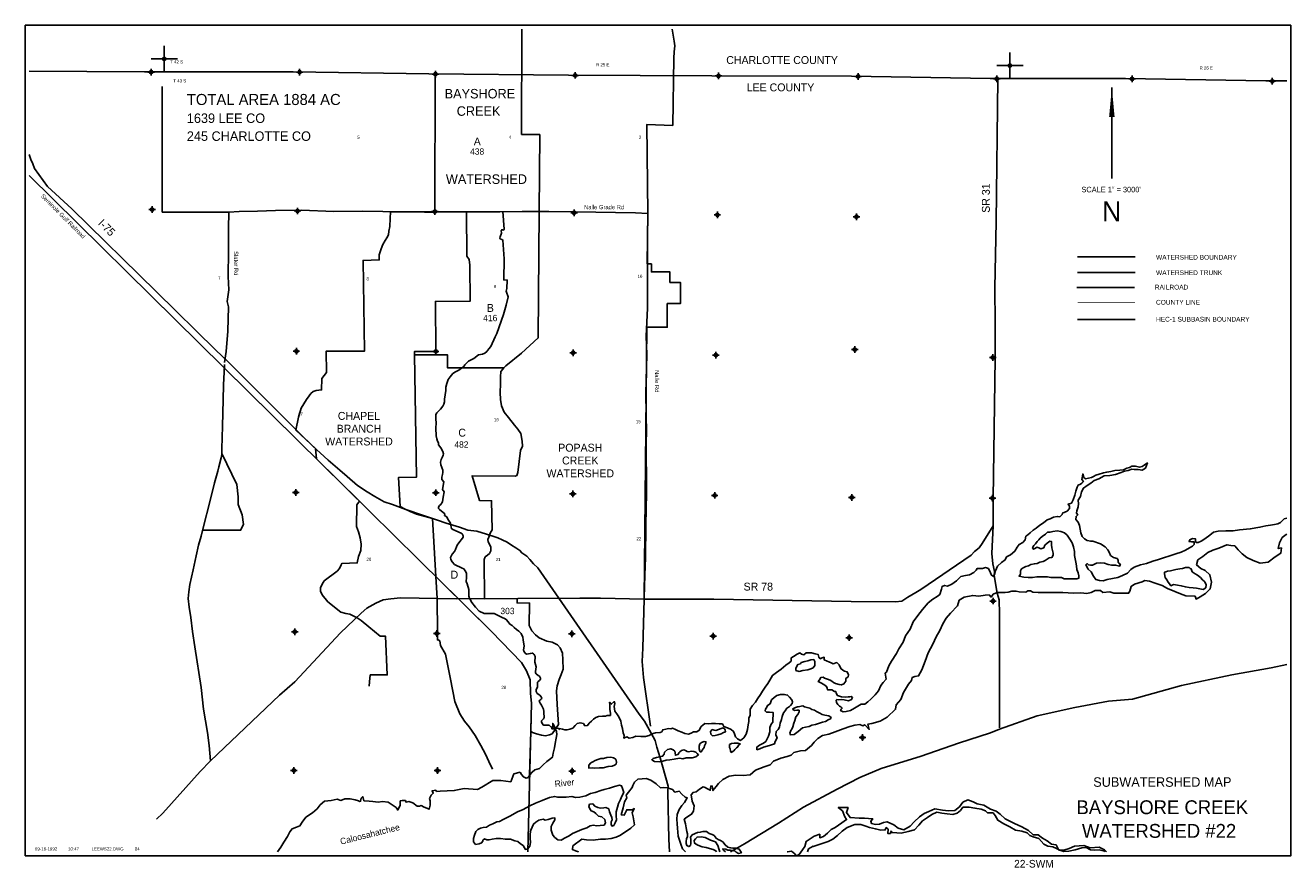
# Model space of a CAD drawing. Extents: x 214594 to 262594, y 856076 to 888022.
import ezdxf
from ezdxf.enums import TextEntityAlignment as Align

# ---------------------------------------------------------------- set-up
doc = ezdxf.new("R2010")
doc.units = 0
doc.header["$LTSCALE"] = 800
doc.header["$PDMODE"] = 34
doc.header["$PDSIZE"] = 125
doc.linetypes.add('PHANTOM', pattern=[0])
doc.linetypes.add('STREAM', pattern=[0])
doc.layers.get('0').update_dxf_attribs({"linetype": 'CONTINUOUS'})
for name, color, linetype in [('BORDER', 1, 'CONTINUOUS'), ('COUNTY', 15, 'PHANTOM'), ('HEC1SUBBASINS', 6, 'CONTINUOUS'), ('MAJROADS', 9, 'CONTINUOUS'), ('RR', 13, 'CONTINUOUS'), ('SEC', 2, 'CONTINUOUS'), ('TEXT', 7, 'CONTINUOUS'), ('TRUNKS', 5, 'STREAM'), ('TSHIPS', 7, 'CONTINUOUS'), ('WATER', 4, 'CONTINUOUS'), ('WSHEDS', 3, 'CONTINUOUS')]:
    doc.layers.add(name, color=color, linetype=linetype)

# ---------------------------------------------------------------- blocks, each defined once
blk = doc.blocks.new('LOGON')
at = {"color": 0}
blk.add_attdef('DATE', text='', height=1, dxfattribs=at).set_placement((-1.87, 1.76), align=Align.RIGHT)
for tag, p in [('TIME', (1.56, 1.76)), ('DRAWING', (8.97, 1.76)), ('OPERATOR', (22.66, 1.76))]:
    blk.add_attdef(tag, p, '', height=1, dxfattribs=at)
blk = doc.blocks.new('TICK')
at = {"color": 0}
for points in [[(500, 0), (500, 1000)], [(0, 500), (1000, 500)]]:
    blk.add_lwpolyline(points, dxfattribs=at)
blk.add_point((500, 500), dxfattribs=at)

msp = doc.modelspace()

# ---------------------------------------------------------------- linework, layer by layer
at = {"layer": 'BORDER', "color": 0}
msp.add_lwpolyline([(214594, 856522), (214594, 888022), (262594, 888022), (262594, 856522)], close=True, dxfattribs=at)
at = {"layer": 'COUNTY', "color": 0}
msp.add_lwpolyline([(262444, 885913), (261647, 885912), (256329, 886000), (251194, 886003), (245934, 886091), (240641, 886112), (235204, 886133), (229902, 886179), (224751, 886258), (219114, 886255), (214744, 886287)], dxfattribs=at)
at = {"layer": 'COUNTY', "color": 0, "const_width": 25}
msp.add_lwpolyline([(256692, 877512), (254507, 877511)], dxfattribs=at)
at = {"layer": 'HEC1SUBBASINS', "color": 0}
for points in [[(231325, 880952), (231408, 880953), (232598, 880953), (233436, 880955), (234089, 880956)], [(256692, 876868), (254507, 876868)], [(232747, 875031), (230611, 875031), (230611, 875524), (229360, 875524)], [(232205, 868687), (232094, 868724), (231722, 868842), (231381, 868878), (231061, 868991), (230560, 869140), (230225, 869255), (230037, 869318)]]:
    msp.add_lwpolyline(points, dxfattribs=at)
at = {"layer": 'MAJROADS', "color": 0}
for points in [[(222308, 880937), (219788, 880937), (219788, 885707)], [(251483, 885978), (251426, 880574), (251374, 878070), (251389, 876729), (251387, 875388), (251314, 870093), (251306, 869037), (251257, 867990), (251296, 867596), (251361, 867311), (251343, 867152), (251463, 866489), (251529, 866229), (251536, 866086), (251543, 865860), (251551, 861386)], [(214744, 883124), (214758, 883090), (214807, 882931), (214873, 882763), (214947, 882586), (215104, 882359), (215436, 881912), (216360, 881067), (219554, 877927), (221817, 875698), (222274, 875267), (225019, 872532), (225491, 872077), (226083, 871525), (226521, 871152), (226801, 870917), (227198, 870565), (227566, 870329), (227858, 870152), (228211, 869949), (228517, 869846), (229028, 869663), (229694, 869437), (230037, 869319)], [(222152, 875237), (222218, 875658), (222274, 876420), (222298, 877350), (222257, 877552), (222311, 877987), (222290, 878490), (222297, 879462), (222303, 880317), (222308, 880937), (222710, 880967), (223406, 880970), (224084, 880999), (225073, 881008), (226296, 880958), (227377, 880975), (229740, 880940), (230193, 880937), (231325, 880952)], [(231325, 880952), (231408, 880953), (232598, 880953), (233436, 880955), (234089, 880956)], [(234089, 880956), (234458, 880956), (235480, 880948), (237743, 880907), (238203, 880886), (238197, 879981), (238193, 877292), (238144, 876236), (238172, 875532), (238136, 874058), (238158, 872524), (238148, 872281), (238159, 870287), (238133, 869063), (238115, 867832), (238094, 867187), (238071, 866307)], [(221617, 860129), (221572, 860714), (221508, 861209), (221356, 862090), (221261, 862912), (221029, 864447), (220933, 865034), (220870, 865562), (220806, 865957), (220775, 866284), (220794, 866535), (220838, 866820), (220959, 867372), (221072, 867899), (221159, 868309), (221270, 868651), (221339, 868961), (221607, 869998), (221771, 870667), (221900, 871119), (221935, 871278), (222021, 871621), (222047, 871746), (222049, 871964), (222072, 872819), (222096, 873816), (222108, 874385), (222137, 874863), (222156, 875156)], [(221321, 868878), (222758, 868873), (222868, 869094), (222821, 869456), (222663, 869850), (222663, 870134), (222616, 870607), (222047, 871788)], [(230037, 869319), (230225, 869255), (230560, 869140), (231061, 868991), (231381, 868878), (231722, 868842), (232094, 868724), (232205, 868687)], [(219575, 857918), (219809, 858148), (221228, 859721), (221617, 860129), (224233, 862615), (224815, 863130), (226555, 864977), (227332, 865725), (227551, 865917), (227888, 866107), (228165, 866230), (228459, 866278), (228828, 866309), (230956, 866268), (235626, 866297), (236411, 866303), (238070, 866257), (240718, 866254), (245921, 866165), (247605, 866152), (247840, 866184), (248076, 866333), (248371, 866507), (248564, 866631), (250476, 867932), (250603, 868065), (250780, 868207), (250890, 868365), (251306, 869037)], [(232205, 868687), (232334, 868644), (232516, 868584), (232680, 868509), (232873, 868427), (233031, 868309), (233205, 868205), (233358, 868109), (233423, 868013), (233617, 867884), (233733, 867758), (233875, 867601), (234039, 867444), (237881, 861895), (238086, 861630), (238330, 861177), (238481, 860897), (238547, 860652), (238677, 860246), (238783, 859893), (238975, 859166), (238973, 858957), (239010, 857164), (239030, 856672)], [(241342, 856672), (241881, 856976), (243170, 857761), (244114, 858373), (245386, 859049), (246253, 859494), (247053, 859839), (248574, 860303), (249995, 860802), (251206, 861185), (251542, 861333), (252980, 861831), (254408, 862154), (255684, 862394), (256598, 862461), (258456, 862990), (260362, 863384), (261848, 863655), (262444, 863783)]]:
    msp.add_lwpolyline(points, dxfattribs=at)
at = {"layer": 'RR', "color": 0}
for points in [[(214744, 882331), (232280, 865032), (233421, 863858), (233610, 863541), (233739, 863199), (233753, 862685), (233791, 862310), (233652, 856672)], [(254478, 878076), (256668, 878076)]]:
    msp.add_lwpolyline(points, dxfattribs=at)
at = {"layer": 'SEC', "color": 0}
for p in [(219364, 886246), (225001, 886249), (230152, 886170), (235454, 886124), (240890, 886102), (246184, 886082), (251444, 885994), (256579, 885991), (261897, 885903), (219402, 881036), (224922, 880980), (230132, 880960), (235409, 880914), (240845, 880834), (246121, 880763), (224876, 875662), (230161, 875658), (235371, 875604), (240790, 875515), (246058, 875727), (251294, 875424), (224855, 870309), (230165, 870297), (235367, 870251), (240744, 870197), (245946, 870118), (251281, 870088), (251302, 866189), (224817, 865024), (230203, 864961), (235329, 864949), (240690, 864861), (245841, 864799), (246348, 861013), (224780, 859764), (230225, 859759), (235334, 859739)]:
    msp.add_point(p, dxfattribs=at)
at = {"layer": 'TEXT', "color": 0}
msp.add_line((255810, 885666), (255810, 882216), dxfattribs=at)
msp.add_lwpolyline([(255810, 885666, 0, 210, 0), (255810, 884541, 210, 210, 0)], format="xyseb", dxfattribs=at)
at = {"layer": 'TRUNKS', "color": 0}
for points in [[(234868, 861323), (234819, 861355), (234775, 861365), (234699, 861360), (234614, 861361), (234550, 861389), (234519, 861434), (234506, 861449), (234460, 861475), (234396, 861483), (234333, 861477), (234245, 861487), (234194, 861545), (234174, 861611), (234180, 861648), (234214, 861688), (234249, 861716), (234272, 861771), (234274, 861839), (234257, 861902), (234269, 862000), (234246, 862085), (234176, 862242), (234121, 862311), (234089, 862391), (234111, 862428), (234147, 862459), (234169, 862482), (234186, 862510), (234168, 862556), (234110, 862614), (234013, 862685), (233973, 862758), (233974, 862831), (234025, 862919), (234027, 862995), (234021, 863054), (234027, 863113), (234053, 863137), (234098, 863173), (234135, 863223), (234132, 863267), (234103, 863334), (234048, 863369), (233975, 863433), (233946, 863465), (233948, 863516), (233969, 863699), (233921, 863876), (233933, 864088), (233900, 864159), (233873, 864192), (233831, 864213), (233751, 864196), (233616, 864168), (233567, 864196), (233529, 864244), (233521, 864261), (233502, 864303), (233493, 864322), (233499, 864414), (233513, 864479), (233482, 864721), (233461, 864821), (233400, 864956), (233320, 865049), (233232, 865111), (233135, 865188), (233060, 865257), (232974, 865317), (232916, 865406), (232840, 865490), (232770, 865530), (232682, 865562), (232383, 865722), (232299, 865721), (231994, 865716), (231808, 865808), (231670, 865954), (231537, 866134), (231452, 866271), (231443, 866285), (231424, 866379), (231417, 866621), (231353, 866841), (231312, 866932), (231334, 867081), (231332, 867240), (231285, 867331), (231227, 867405), (231164, 867430), (230878, 867573), (230791, 867678), (230729, 867761), (230724, 867837), (230743, 867894), (230788, 867962), (230873, 868070), (230918, 868143), (230954, 868246), (230977, 868310), (231037, 868402), (231179, 868574), (231198, 868614), (231197, 868664), (231170, 868734), (231124, 868764), (230810, 868903), (230755, 868935), (230743, 868988), (230728, 869145), (230626, 869294), (230583, 869376), (230497, 869436), (230507, 869493), (230300, 869654), (230264, 869704), (230266, 869752), (230309, 869814), (230360, 869852), (230416, 869946), (230448, 870128), (230478, 870333), (230418, 870420), (230469, 870707), (230394, 870795), (230392, 870885), (230415, 870988), (230438, 871066), (230426, 871147), (230351, 871358), (230345, 871456), (230370, 871550), (230413, 871651), (230449, 871722), (230455, 871772), (230432, 871863), (230360, 872004), (230265, 872106), (230272, 872182), (230228, 872249), (230198, 872345), (230181, 872454), (230164, 872746), (230173, 872941), (230160, 873080), (230163, 873196), (230171, 873257), (230200, 873323), (230254, 873378), (230349, 873471), (230426, 873573), (230467, 873658), (230494, 873746), (230501, 873842), (230545, 874175), (230543, 874301), (230580, 874439), (230633, 874584), (230704, 874688), (230811, 874814), (230917, 874878), (231037, 874943), (231227, 875083), (231270, 875150), (231410, 875287), (231607, 875392), (231791, 875519), (231941, 875554), (232023, 875588), (232099, 875652), (232172, 875747), (232247, 875844), (232413, 876206), (232476, 876336), (232731, 877058), (232840, 877415), (232914, 877726), (232850, 877900), (232832, 877941), (232859, 878044), (232877, 878359), (232744, 878366), (232757, 879169), (232708, 879876), (232675, 879897), (232609, 879925), (232598, 879949), (232613, 880006), (232661, 880142), (232649, 880238), (232666, 880266), (232690, 880271), (232716, 880256), (232740, 880263), (232757, 880287), (232707, 880961)], [(254504, 878645), (256698, 878645)]]:
    msp.add_lwpolyline(points, dxfattribs=at)
at = {"layer": 'WATER', "color": 0}
for points in [[(233364, 859703), (233414, 859611), (233488, 859518), (233597, 859467), (233664, 859492), (233732, 859600), (233816, 859700), (233926, 859791), (234093, 859841), (234237, 859974), (234372, 860107), (234481, 860181), (234590, 860264), (234616, 860423), (234668, 860624), (234694, 860791), (234737, 860992), (234755, 861126), (234739, 861235), (234714, 861310), (234664, 861327), (234572, 861336), (234573, 861420), (234631, 861420), (234607, 861470), (234599, 861546), (234698, 861386), (234840, 861360), (234966, 861334), (235066, 861308), (235150, 861307), (235251, 861324), (235360, 861373), (235452, 861473), (235528, 861539), (235637, 861572), (235763, 861538), (235821, 861462), (235921, 861470), (235981, 861553), (236073, 861628), (236149, 861711), (236233, 861778), (236334, 861810), (236493, 861826), (236602, 861825), (236669, 861842), (236786, 861849), (236787, 861933), (236771, 862076), (236764, 862176), (236764, 862260), (236756, 862352), (236823, 862276), (236932, 862376), (236957, 862309), (236931, 862192), (236955, 862007), (237030, 861915), (237104, 861797), (237179, 861637), (237203, 861478), (237244, 861352), (237276, 861193), (237309, 861084), (237292, 860992), (237409, 861033), (237501, 860990), (237644, 861015), (237753, 861064), (237937, 861046), (238121, 861053), (238255, 861086), (238365, 861152), (238499, 861185), (238675, 861209), (238734, 861234), (238776, 861309), (238893, 861333), (238994, 861349), (239086, 861348), (239145, 861373), (239253, 861314), (239362, 861271), (239504, 861220), (239612, 861161), (239755, 861143), (239855, 861176), (239939, 861226), (240065, 861233), (240158, 861291), (240226, 861425), (240293, 861483), (240369, 861541), (240494, 861532), (240620, 861539), (240771, 861547), (240913, 861537), (241038, 861528), (241096, 861427), (241230, 861376), (241372, 861317), (241464, 861241), (241497, 861148), (241538, 861039), (241613, 860963), (241729, 860904), (241847, 860995), (241932, 861145), (241992, 861313), (242018, 861497), (242036, 861622), (242036, 861748), (242087, 861865), (242096, 861940), (242089, 862082), (242182, 862232), (242292, 862357), (242368, 862482), (242478, 862641), (242554, 862774), (242664, 862916), (242765, 863066), (242833, 863183), (242935, 863366), (243095, 863483), (243271, 863599), (243440, 863757), (243574, 863839), (243642, 863914), (243651, 864032), (243760, 864098), (243853, 864156), (243971, 864222), (244037, 864171), (244129, 864154), (244213, 864220), (244414, 864219), (244556, 864185), (244665, 864167), (244690, 864058), (244748, 863999), (244823, 864032), (244899, 864057), (244898, 863956), (245015, 863905), (245074, 863880), (245166, 863846), (245241, 863812), (245375, 863853), (245467, 863768), (245533, 863626), (245599, 863566), (245666, 863533), (245775, 863498), (245824, 863389), (245807, 863314), (245723, 863256), (245714, 863147), (245646, 863047), (245554, 863006), (245462, 863023), (245328, 863066), (245253, 863100), (245186, 863150), (245119, 863184), (245019, 863227), (244910, 863261), (244861, 863303), (244768, 863287), (244726, 863195), (244675, 863137), (244767, 863086), (244884, 863018), (244984, 862951), (245008, 862884), (245025, 862817), (245184, 862816), (245292, 862756), (245334, 862764), (245351, 862697), (245400, 862605), (245475, 862579), (245551, 862553), (245693, 862544), (245802, 862560), (245869, 862560), (245919, 862568), (245978, 862526), (245935, 862450), (245826, 862409), (245659, 862436), (245567, 862453), (245449, 862445), (245382, 862454), (245357, 862429), (245365, 862345), (245415, 862261), (245473, 862202), (245531, 862177), (245581, 862126), (245548, 862085), (245522, 862034), (245614, 861992), (245731, 862000), (245891, 862040), (246050, 862123), (246168, 862198), (246302, 862272), (246436, 862280), (246554, 862363), (246664, 862471), (246832, 862629), (246959, 862779), (247052, 862979), (247137, 863096), (247247, 863221), (247215, 863455), (247265, 863497), (247351, 863731), (247452, 863914), (247638, 864198), (247732, 864381), (247892, 864632), (247978, 864866), (248164, 865124), (248274, 865399), (248452, 865641), (248629, 865866), (248840, 866116), (249025, 866265), (249185, 866357), (249286, 866440), (249346, 866640), (249372, 866741), (249464, 866782), (249581, 866756), (249741, 866830), (249918, 866955), (249977, 867013), (250086, 867121), (250254, 867153), (250413, 867177), (250573, 867269), (250657, 867360), (250699, 867418), (250767, 867426), (250900, 867417), (251018, 867458), (251127, 867424), (251209, 867256), (251242, 867164), (251317, 867121), (251377, 867230), (251402, 867338), (251471, 867514), (251622, 867647), (251757, 867755), (251816, 867863), (251959, 867938), (252127, 868079), (252221, 868237), (252288, 868337), (252431, 868404), (252516, 868512), (252550, 868646), (252617, 868704), (252710, 868770), (252819, 868878), (252937, 868953), (253072, 869069), (253215, 869152), (253350, 869268), (253467, 869309), (253593, 869367), (253736, 869400), (253836, 869382), (253929, 869474), (253937, 869516), (254021, 869557), (254114, 869598), (254207, 869698), (254207, 869790), (254149, 869858), (254275, 869899), (254343, 870024), (254403, 870199), (254445, 870358), (254488, 870509), (254531, 870584), (254615, 870617), (254674, 870658), (254733, 870716), (254674, 870800), (254700, 870918), (254709, 871010), (254742, 870875), (254809, 870825), (254926, 870849), (255035, 870873), (255119, 870906), (255203, 870964), (255329, 871006), (255488, 871055), (255614, 871079), (255765, 871095), (255924, 871136), (256109, 871151), (256251, 871167), (256377, 871225), (256478, 871249), (256570, 871299), (256713, 871298), (256863, 871263), (256964, 871296), (257040, 871338), (257157, 871429), (257089, 871228), (256955, 871146), (256804, 871180), (256662, 871181), (256570, 871190), (256435, 871141), (256293, 871108), (256158, 871059), (255949, 870985), (255731, 870944), (255521, 870937), (255319, 870821), (255143, 870764), (255009, 870664), (254874, 870573), (254739, 870473), (254663, 870332), (254620, 870156), (254535, 870014), (254543, 869872), (254534, 869755), (254482, 869613), (254465, 869521), (254515, 869453), (254456, 869395), (254438, 869286), (254530, 869185), (254579, 869051), (254603, 868917), (254628, 868774), (254685, 868631), (254768, 868547), (254869, 868488), (255011, 868453), (255094, 868461), (255379, 868359), (255562, 868240), (255662, 868131), (255720, 868013), (255761, 867921), (255878, 867845), (256011, 867802), (256053, 867735), (256044, 867668), (256085, 867617), (256135, 867575), (256102, 867517), (255951, 867551), (255809, 867544), (255666, 867578), (255533, 867621), (255374, 867639), (255223, 867623), (255147, 867590), (255072, 867549), (254996, 867549), (254921, 867566), (254879, 867609), (254821, 867567), (254912, 867391), (255020, 867298), (255111, 867130), (255202, 867003), (255344, 866969), (255486, 866951), (255638, 867001), (255839, 867049), (256032, 867082), (256216, 867156), (256401, 867247), (256536, 867388), (256662, 867471), (256897, 867562), (257124, 867610), (257359, 867701), (257577, 867758), (257770, 867832), (258005, 867906), (258232, 867980), (258433, 868037), (258601, 868112), (258752, 868203), (258870, 868269), (258937, 868335), (258930, 868428), (258838, 868428), (258737, 868446), (258771, 868512), (258872, 868562), (258981, 868553), (258988, 868452), (259013, 868410), (259089, 868410), (259198, 868459), (259332, 868551), (259526, 868692), (259661, 868800), (259845, 868840), (260138, 868855), (260406, 868853), (260649, 868885), (261060, 868924), (261429, 868989), (261655, 869038), (261823, 869062), (261982, 869094), (262100, 869110), (262201, 869168), (262352, 869309), (262444, 869337)], [(241155, 856672), (241084, 856739), (241050, 856789), (241172, 856778), (241239, 856744), (241348, 856735), (241423, 856726), (241515, 856700), (241557, 856666), (241648, 856615), (241758, 856640), (241724, 856699), (241675, 856774), (241566, 856817), (241432, 856818), (241348, 856835), (241248, 856853), (241140, 856937), (241057, 857055), (240965, 857106), (240873, 857148), (240798, 857191), (240723, 857292), (240648, 857334), (240531, 857377), (240431, 857444), (240364, 857445), (240289, 857445), (240197, 857421), (240088, 857405), (239894, 857323), (239827, 857231), (239843, 857139), (239834, 857038), (239834, 856988), (239825, 856921), (239766, 856879), (239682, 856914), (239658, 856989), (239658, 857064), (239676, 857165), (239718, 857265), (239719, 857357), (239686, 857450), (239665, 857592), (239640, 857735), (239591, 857911), (239692, 857994), (239869, 858102), (239945, 858219), (239971, 858428), (239896, 858604), (239856, 858839), (239923, 858931), (240041, 858955), (240167, 859055), (240310, 859138), (240385, 859121), (240452, 859078), (240577, 859011), (240595, 859170), (240645, 859178), (240677, 859002), (240804, 859160), (240888, 859269), (241057, 859418), (241292, 859543), (241552, 859591), (241819, 859573), (242087, 859597), (242298, 859772), (242625, 859904), (242843, 859978), (242970, 860111), (243247, 860235), (243490, 860292), (243649, 860342), (243750, 860450), (244002, 860507), (244194, 860523), (244413, 860706), (244514, 860831), (244657, 860981), (244834, 861089), (245077, 861138), (245320, 861229), (245622, 861336), (245874, 861426), (246059, 861476), (246251, 861500), (246368, 861457), (246435, 861499), (246610, 861322), (246553, 861515), (246704, 861539), (247022, 861629), (247283, 861779), (247603, 862087), (247629, 862254), (247806, 862454), (247908, 862721), (248102, 863030), (248212, 863180), (248237, 863289), (248330, 863322), (248480, 863346), (248607, 863580), (248726, 863914), (248845, 864223), (249023, 864549), (249150, 864825), (249286, 865075), (249404, 865326), (249531, 865534), (249683, 865726), (249961, 866009), (250012, 866218), (250205, 866334), (250532, 866400), (250758, 866373), (251001, 866405), (251152, 866421), (251227, 866337), (251311, 866454), (251462, 866512), (251596, 866511), (251764, 866510), (251873, 866526), (252015, 866567), (252174, 866566), (252291, 866540), (252551, 866522), (252618, 866581), (252719, 866580), (252810, 866529), (253020, 866511), (253237, 866510), (253430, 866509), (253648, 866508), (253949, 866506), (254351, 866487), (254636, 866502), (254862, 866476), (255029, 866517), (255172, 866583), (255381, 866582), (255473, 866514), (255733, 866538), (255883, 866487), (256185, 866485), (256444, 866484), (256495, 866559), (256538, 866743), (256672, 866826), (256966, 866916), (257058, 866966), (257234, 866940), (257451, 866872), (257719, 866778), (257919, 866660), (258195, 866550), (258412, 866465), (258621, 866388), (258964, 866369), (259005, 866260), (259165, 866352), (259358, 866468), (259543, 866651), (259587, 866910), (259530, 867187), (259355, 867347), (259188, 867423), (259021, 867558), (259072, 867750), (259257, 867883), (259451, 868033), (259644, 868116), (259870, 868198), (260172, 868322), (260323, 868296), (260473, 868279), (260607, 868127), (260748, 867984), (260932, 867841), (261174, 867722), (261441, 867628), (261743, 867660), (262003, 867860), (262214, 868001), (262240, 868202), (262122, 868177), (262174, 868395), (262267, 868595), (262427, 868712), (262444, 868719)], [(230328, 858978), (230864, 859001), (231242, 859085), (231745, 859043), (231913, 859127), (232333, 859379), (232627, 859379), (233005, 859337), (233131, 859631), (233364, 859703)], [(235573, 856672), (235573, 856677), (235465, 856720), (235348, 856762), (235357, 856904), (235702, 857154), (235877, 857136), (236129, 857118), (236413, 857158), (236598, 857157), (236816, 857189), (237008, 857230), (237151, 857296), (237361, 857438), (237563, 857570), (237706, 857704), (237657, 858005), (237608, 858156), (237693, 858315), (237617, 858274), (237408, 858275), (237315, 858074), (237197, 858075), (237274, 858351), (237326, 858568), (237410, 858727), (237386, 858827), (237478, 858936), (237613, 859111), (237639, 859195), (237698, 859320), (237824, 859428), (237992, 859452), (238151, 859460), (238327, 859400), (238518, 859257), (238685, 859105), (238794, 859121), (238953, 859103), (239145, 859035), (239237, 858934), (239396, 858975), (239504, 858858), (239621, 858756), (239705, 858723), (239603, 858547), (239502, 858431), (239392, 858289), (239324, 858088), (239307, 857921), (239322, 857745), (239338, 857577), (239362, 857276), (239411, 857116), (239456, 856964), (239522, 856797), (239622, 856696), (239640, 856672)], [(224161, 856672), (224293, 856857), (224403, 857041), (224538, 857257), (224623, 857441), (224716, 857549), (224875, 857607), (225010, 857665), (225094, 857806), (225230, 857990), (225482, 858156), (225667, 858314), (225777, 858455), (225945, 858596), (226197, 858628), (226423, 858669), (226565, 858626), (226716, 858683), (226917, 858682), (227101, 858647), (227227, 858613), (227268, 858588), (227310, 858596), (227336, 858713), (227395, 858771), (227436, 858612), (227637, 858594), (227771, 858584), (227980, 858566), (228148, 858582), (228357, 858564), (228657, 858361), (228723, 858260), (228808, 858444), (228818, 858611), (228893, 858627), (229011, 858618), (229035, 858559), (229144, 858592), (229295, 858541), (229453, 858414), (229545, 858414), (229612, 858430), (229721, 858370), (229821, 858328), (229913, 858294), (229947, 858444), (229948, 858612), (229932, 858704), (229983, 858821), (230068, 858896), (230026, 858997), (230160, 859012), (230194, 858962), (230328, 858978)], [(255611, 856672), (255528, 856759), (255327, 856852), (254992, 856829), (254750, 856922), (254398, 856891), (254188, 856800), (253987, 856742), (253803, 856744), (253695, 856945), (253519, 856971), (253361, 857089), (253177, 857199), (253011, 857317), (252826, 857327), (252643, 857487), (252401, 857631), (252117, 857758), (251758, 857927), (251575, 858104), (251416, 858214), (251207, 858290), (250957, 858442), (250698, 858502), (250547, 858579), (250347, 858647), (250162, 858556), (250036, 858389), (249850, 858239), (249616, 858232), (249382, 858259), (249089, 858302), (248871, 858211), (248694, 858128), (248518, 858004), (248307, 857812), (248164, 857646), (247921, 857513), (247703, 857581), (247536, 857699), (247286, 857818), (247143, 857794), (246992, 857728), (246842, 857720), (246691, 857754), (246666, 857838), (246742, 857930), (246583, 857939), (246433, 857957), (246223, 857958), (245880, 857977), (245739, 858170), (245807, 858354), (245430, 858356), (245588, 858238), (245679, 858011), (245746, 857902), (245561, 857777), (245317, 857603), (245166, 857520), (245023, 857387), (244871, 857254), (244729, 857213), (244729, 857347), (244520, 857272), (244360, 857173), (244217, 857073), (244166, 856881), (244073, 856747), (243946, 856580), (243829, 856531), (243779, 856607), (243662, 856699), (243503, 856675), (243496, 856672)], [(244265, 856672), (244308, 856788), (244474, 856891), (244476, 856879), (244744, 856970), (245046, 857068), (245222, 857160), (245399, 857293), (245576, 857459), (245769, 857600), (246063, 857716), (246289, 857715), (246473, 857655), (246615, 857604), (246841, 857544), (247050, 857501), (247217, 857509), (247251, 857600), (247326, 857533), (247309, 857374), (247409, 857374), (247435, 857465), (247476, 857415), (247652, 857397), (247819, 857388), (248088, 857445), (248322, 857511), (248491, 857686), (248626, 857852), (248811, 857977), (248987, 858093), (249172, 858176), (249364, 858141), (249557, 858115), (249774, 858089), (249942, 858138), (250068, 858246), (250161, 858371), (250395, 858370), (250613, 858335), (250856, 858292), (251014, 858233), (251089, 858157), (251307, 858156), (251382, 858055), (251481, 857878), (251715, 857743), (251940, 857625), (252149, 857498), (252400, 857463), (252592, 857395), (252701, 857294), (252826, 857251), (253035, 857183), (253226, 856973), (253385, 856897), (253569, 856870), (253711, 856803), (253836, 856735), (253987, 856684), (254179, 856708), (254414, 856757), (254666, 856831), (254833, 856847), (255000, 856754), (255143, 856736), (255327, 856752), (255528, 856700), (255558, 856672)], [(240818, 856672), (240786, 856713), (240686, 856764), (240553, 856799), (240427, 856841), (240268, 856868), (240110, 856927), (239984, 857004), (239968, 857104), (240011, 857171), (240078, 857237), (240229, 857245), (240388, 857227), (240588, 857125), (240772, 857057), (240863, 856914), (240912, 856754), (240942, 856672)]]:
    msp.add_lwpolyline(points, dxfattribs=at)
for points in [[(253366, 868796), (253290, 868722), (253172, 868630), (253096, 868572), (253046, 868514), (252978, 868447), (252919, 868356), (252851, 868289), (252801, 868206), (252834, 868155), (252918, 868196), (252960, 868230), (253043, 868204), (253119, 868170), (253228, 868211), (253270, 868303), (253355, 868378), (253413, 868419), (253456, 868461), (253523, 868444), (253522, 868326), (253538, 868209), (253562, 868100), (253578, 868008), (253586, 867932), (253535, 867840), (253426, 867824), (253350, 867775), (253275, 867725), (253199, 867692), (253082, 867659), (252972, 867610), (252872, 867602), (252738, 867570), (252653, 867520), (252544, 867496), (252477, 867454), (252385, 867404), (252342, 867338), (252342, 867246), (252341, 867204), (252291, 867129), (252466, 867094), (252634, 867076), (252801, 867083), (252961, 867107), (253162, 867106), (253363, 867105), (253496, 867079), (253656, 867077), (253823, 867076), (253898, 867076), (253999, 867033), (254107, 867032), (254241, 867032), (254384, 867031), (254484, 867030), (254552, 867055), (254560, 867138), (254536, 867264), (254487, 867390), (254463, 867524), (254447, 867658), (254414, 867793), (254390, 867918), (254391, 868069), (254350, 868245), (254301, 868396), (254218, 868531), (254119, 868682), (254011, 868775), (253869, 868826), (253735, 868853), (253575, 868829), (253466, 868796)], [(258817, 867410), (258784, 867427), (258742, 867461), (258608, 867454), (258491, 867421), (258390, 867405), (258239, 867389), (258138, 867365), (258029, 867332), (257920, 867325), (257862, 867300), (257803, 867283), (257802, 867216), (257835, 867082), (257901, 866990), (257951, 866906), (257992, 866838), (258051, 866771), (258151, 866812), (258302, 866786), (258444, 866768), (258603, 866725), (258737, 866708), (258896, 866690), (259021, 866672), (259147, 866654), (259272, 866628), (259373, 866695), (259391, 866804), (259333, 866921), (259250, 866997), (259175, 867081), (259058, 867174), (258967, 867225), (258858, 867301)], [(244027, 863852), (243993, 863810), (243892, 863778), (243850, 863694), (243816, 863636), (243824, 863560), (243949, 863518), (244092, 863559), (244276, 863582), (244385, 863615), (244478, 863656), (244545, 863740), (244546, 863832), (244538, 863899), (244505, 863966), (244396, 863958), (244278, 863917), (244169, 863901)], [(242439, 860722), (242388, 860681), (242346, 860647), (242338, 860597), (242346, 860547), (242455, 860588), (242597, 860646), (242824, 860711), (243017, 860768), (243034, 860861), (243111, 861002), (243061, 861120), (243071, 861237), (243147, 861320), (243206, 861404), (243232, 861563), (243275, 861696), (243301, 861813), (243360, 861955), (243419, 862030), (243487, 862130), (243571, 862180), (243622, 862222), (243689, 862297), (243698, 862364), (243674, 862447), (243582, 862540), (243507, 862624), (243382, 862650), (243239, 862643), (243097, 862611), (243004, 862527), (242903, 862436), (242843, 862294), (242751, 862228), (242717, 862161), (242674, 862086), (242657, 862019), (242707, 861977), (242824, 861968), (242958, 861967), (242957, 861833), (242948, 861741), (242947, 861598), (242888, 861523), (242837, 861390), (242836, 861230), (242785, 861063), (242734, 860963), (242683, 860863), (242590, 860797), (242498, 860747)], [(243915, 862178), (243881, 862178), (243805, 862145), (243713, 862104), (243713, 862079), (243780, 862036), (243863, 862052), (243947, 862044), (243947, 861985), (243904, 861885), (243820, 861802), (243785, 861659), (243743, 861551), (243708, 861417), (243666, 861325), (243632, 861275), (243598, 861183), (243614, 861116), (243757, 861132), (243908, 861240), (244077, 861381), (244194, 861405), (244328, 861430), (244429, 861479), (244563, 861503), (244723, 861561), (244840, 861594), (244949, 861626), (245050, 861684), (245134, 861725), (245160, 861776), (245068, 861835), (244926, 861861), (244826, 861887), (244734, 861938), (244600, 861997), (244525, 862056), (244425, 862074), (244358, 862124), (244249, 862150), (244157, 862176), (244082, 862210)], [(241061, 861385), (240994, 861360), (240893, 861311), (240784, 861278), (240726, 861287), (240651, 861312), (240591, 861246), (240599, 861137), (240657, 861078), (240758, 861094), (240867, 861110), (240993, 861151), (241077, 861201), (241153, 861225), (241145, 861301), (241111, 861343)], [(240226, 860453), (240268, 860536), (240344, 860636), (240362, 860703), (240404, 860795), (240413, 860853), (240346, 860862), (240245, 860821), (240186, 860771), (240160, 860679), (240151, 860587), (240176, 860495)], [(241719, 860769), (241627, 860803), (241493, 860804), (241384, 860780), (241308, 860747), (241308, 860629), (241332, 860579), (241349, 860512), (241373, 860445), (241466, 860511), (241508, 860553), (241567, 860619), (241626, 860661), (241652, 860728)], [(236369, 859868), (236511, 859867), (236704, 859916), (236855, 859931), (236948, 859964), (237007, 860006), (237024, 860081), (237000, 860190), (236908, 860241), (236799, 860267), (236648, 860251), (236531, 860218), (236422, 860211), (236313, 860178), (236212, 860137), (236119, 860096), (236052, 860054), (235976, 859963), (235967, 859854), (236101, 859861), (236202, 859852)], [(240125, 860344), (240083, 860403), (240025, 860454), (239950, 860488), (239866, 860497), (239757, 860473), (239698, 860481), (239632, 860515), (239573, 860541), (239481, 860516), (239422, 860475), (239388, 860433), (239354, 860367), (239254, 860342), (239246, 860426), (239229, 860493), (239171, 860544), (239079, 860586), (238953, 860554), (238844, 860462), (238827, 860387), (238768, 860304), (238658, 860279), (238533, 860255), (238415, 860222), (238356, 860172), (238465, 860105), (238632, 860087), (238775, 860111), (238900, 860152), (239043, 860168), (239211, 860192), (239404, 860224), (239537, 860206), (239663, 860239), (239781, 860246), (239889, 860246), (240032, 860278), (240091, 860328)], [(232485, 857809), (232326, 857743), (232200, 857685), (232091, 857619), (231965, 857595), (231856, 857570), (231755, 857529), (231679, 857446), (231636, 857312), (231593, 857187), (231593, 857061), (231676, 856960), (231810, 856976), (231902, 857017), (231944, 857076), (231953, 857117), (232012, 857167), (232096, 857133), (232188, 857133), (232305, 857157), (232464, 857189), (232615, 857188), (232808, 857153), (233000, 857161), (233159, 857092), (233276, 857066), (233384, 856982), (233476, 856923), (233534, 856830), (233567, 856771), (233659, 856796), (233727, 856896), (233753, 857030), (233746, 857197), (233747, 857356), (233773, 857499), (233824, 857616), (233875, 857732), (233960, 857807), (234077, 857882), (234237, 857914), (234312, 857880), (234429, 857904), (234580, 857954), (234681, 857961), (234680, 857894), (234604, 857769), (234536, 857636), (234535, 857502), (234609, 857309), (234684, 857216), (234792, 857131), (234926, 857114), (235053, 857197), (235221, 857279), (235347, 857371), (235532, 857445), (235708, 857519), (235893, 857593), (236019, 857667), (236145, 857683), (236262, 857666), (236404, 857682), (236547, 857689), (236606, 857781), (236573, 857898), (236457, 857999), (236340, 858034), (236232, 858127), (236157, 858194), (236056, 858237), (236007, 858312), (235974, 858396), (235999, 858480), (236125, 858496), (236200, 858412), (236309, 858361), (236409, 858335), (236543, 858351), (236610, 858359), (236727, 858307), (236760, 858190), (236801, 858072), (236842, 857980), (236858, 857896), (236816, 857813), (236815, 857729), (236848, 857653), (236915, 857670), (236975, 857778), (237017, 857887), (237001, 858038), (237011, 858197), (237054, 858372), (237097, 858514), (237165, 858665), (237224, 858790), (237301, 858923), (237243, 859083), (237210, 859184), (237135, 859209), (236950, 859152), (236749, 859095), (236556, 859037), (236422, 859005), (236212, 858931), (236036, 858890), (235851, 858799), (235624, 858751), (235465, 858735), (235323, 858778), (235105, 858754), (234921, 858755), (234779, 858756), (234678, 858782), (234477, 858742), (234200, 858618), (233948, 858519), (233738, 858420), (233485, 858288), (233267, 858189), (232973, 858032), (232721, 857908), (232578, 857833)]]:
    msp.add_lwpolyline(points, close=True, dxfattribs=at)
at = {"layer": 'WSHEDS', "color": 0}
for points in [[(233423, 887872), (233416, 883887), (234111, 883879), (234089, 880956)], [(238315, 861438), (238042, 863284), (237998, 863900), (238021, 864396), (238070, 866257), (238164, 876570), (238946, 876570), (238946, 877470), (239446, 877470), (239446, 878270), (239046, 878270), (239046, 878670), (238346, 878670), (238346, 878970), (238186, 878971), (238203, 880886), (238170, 884260), (239156, 884223), (239190, 886774), (239209, 887022), (239229, 887244), (239212, 887416), (239135, 887872)], [(230132, 880960), (230144, 886170)], [(227639, 862959), (227645, 863128), (227676, 863388), (228325, 863389), (228257, 864862), (228060, 864860), (227630, 865206), (227339, 865446), (227179, 865557), (226903, 865685), (226749, 865713), (226564, 865766), (226071, 866163), (225853, 866425), (225795, 866558), (225792, 866684), (225849, 866824), (225931, 866953), (226419, 867317), (226515, 867420), (226576, 867560), (226601, 867615), (227185, 867632), (227239, 867882), (227319, 868105), (227335, 868344), (227300, 868591), (227232, 868813), (227161, 869011), (227170, 869839), (227273, 869972), (225643, 871579), (225599, 871976), (224862, 872665), (224952, 873163), (225052, 873508), (225265, 873834), (225362, 873966), (225431, 874053), (225515, 874129), (225628, 874171), (225722, 874186), (225831, 874197), (225841, 874634), (226017, 874860), (226005, 875661), (227459, 875660), (227407, 879105), (228021, 879123), (228013, 879315), (228088, 879539), (228162, 879704), (228240, 879860), (228310, 879966), (228375, 880070), (228385, 880215), (228424, 880398), (228430, 880700), (228451, 880946), (230074, 880951)], [(229360, 875524), (229358, 875658), (230161, 875658), (230153, 877548), (231463, 877557), (231462, 878931), (231431, 879135), (231339, 879266), (231325, 880952)], [(231325, 880952), (230074, 880951)], [(234089, 880956), (234054, 876169), (233415, 875586), (232821, 875103), (232747, 875031)], [(254504, 879244), (256698, 879244)], [(230037, 869318), (229761, 869394), (229435, 869484), (229191, 869590), (228982, 869683), (228815, 869771), (228756, 870877), (229429, 870881), (229360, 875524)], [(232747, 875031), (232702, 874986), (232634, 874891), (232619, 874695), (232620, 874425), (232611, 874099), (232623, 873830), (232662, 873594), (232758, 873351), (232923, 873153), (233154, 872862), (233278, 872712), (233387, 872537), (233443, 872249), (233453, 872057), (233372, 871899), (233281, 871057), (233241, 870950), (233175, 870921), (231543, 870941), (231829, 869998), (232284, 869991), (232300, 868893), (232227, 868761), (232205, 868687)], [(230167, 867116), (230037, 869318)], [(232205, 868687), (232182, 868612), (232140, 868524), (232150, 868434), (232221, 868321), (232254, 868226), (232249, 868097), (232196, 867997), (232126, 867933), (232038, 867862), (232001, 867765), (232007, 866275), (233249, 866282), (233249, 866115), (233725, 866108), (233706, 865264), (233805, 865054), (233942, 864903), (234081, 864790), (234379, 864667), (234577, 864633), (234786, 864533), (234887, 864416), (234970, 864210), (234988, 863961), (234995, 863602), (234919, 863407), (234847, 863209), (234774, 862969), (234745, 862777), (234774, 862263), (234825, 861505), (234688, 861311)], [(234688, 861311), (234577, 861153), (234473, 861111), (234324, 861079), (234175, 861105), (233990, 861156), (233832, 861206), (233765, 861252), (233791, 862310), (233753, 862685), (233739, 863199), (233610, 863541), (233421, 863858), (232280, 865032), (230167, 867116), (230217, 866282), (230226, 865004), (230226, 864711), (230261, 864711), (230315, 864675), (230341, 864506), (230531, 864169), (230723, 863220), (230891, 862373), (231072, 861907), (231254, 861639), (231428, 861413), (231656, 861087), (231878, 860710), (232055, 860387), (232171, 860108), (232316, 859812)], [(233765, 861252), (233724, 859588)]]:
    msp.add_lwpolyline(points, dxfattribs=at)

# ---------------------------------------------------------------- block references
at = {"layer": 'TEXT', "color": 0, "xscale": 120, "yscale": 120, "zscale": 120}
msp.add_blockref('LOGON', (216029, 856517), dxfattribs=at).add_auto_attribs({'DATE': '09-16-1992', 'TIME': '10:47', 'OPERATOR': '84', 'DRAWING': 'LEEWS22.DWG'})
at = {"layer": 'TSHIPS', "color": 0}
for p in [(219364, 886246), (251444, 885994)]:
    msp.add_blockref('TICK', p, dxfattribs=at)

# ---------------------------------------------------------------- texts
at = {"layer": 'HEC1SUBBASINS', "color": 0}
for s, height, p in [('TOTAL AREA 1884 AC', 420, (220721, 884999)), ('1639 LEE CO', 360, (220721, 884319)), ('245 CHARLOTTE CO', 360, (220721, 883639)), ('HEC-1 SUBBASIN BOUNDARY', 180, (257485, 876786))]:
    msp.add_text(s, height=height, dxfattribs=at).set_placement(p)
for s, height, p in [('A', 300, (231738, 883465)), ('438', 240, (231734, 883113)), ('B', 300, (232234, 877154)), ('416', 240, (232230, 876802)), ('C', 300, (231164, 872424)), ('482', 240, (231137, 872003)), ('D', 300, (230869, 867038)), ('303', 240, (232884, 865691)), ('SUBWATERSHED MAP', 360, (257725, 859144)), ('22-SWM', 290, (252856, 856081))]:
    msp.add_text(s, height=height, dxfattribs=at).set_placement(p, align=Align.CENTER)
at = {"layer": 'MAJROADS', "color": 0}
for s, height, p in [('Nalle Grade Rd', 160, (235788, 881047)), ('SR 78', 300, (241841, 866586))]:
    msp.add_text(s, height=height, dxfattribs=at).set_placement(p)
for s, height, rotation, p in [('I-75', 300, 315, (217333, 880486)), ('Slater Rd', 160, 270, (222510, 879458)), ('Nalle Rd', 160, 270, (238476, 874946))]:
    msp.add_text(s, height=height, rotation=rotation, dxfattribs=at).set_placement(p)
at = {"layer": 'TEXT', "color": 0}
for s, height, p in [('T 42 S', 120, (220090, 886577)), ('CHARLOTTE COUNTY', 300, (241183, 886554)), ('R 26 E', 120, (259136, 886344)), ('T 43 S', 120, (220209, 885859)), ('LEE COUNTY', 300, (241958, 885518)), ('WATERSHED BOUNDARY', 180, (257485, 879134)), ('WATERSHED TRUNK', 180, (257485, 878551)), ('9', 120, (232365, 878059)), ('RAILROAD', 180, (257440, 878002)), ('COUNTY LINE', 180, (257485, 877429)), ('17', 120, (224936, 873220)), ('16', 120, (232371, 873008))]:
    msp.add_text(s, height=height, dxfattribs=at).set_placement(p)
for s, height, p in [('R 25 E', 120, (236496, 886463)), ('BAYSHORE', 360, (231838, 885249)), ('CREEK', 360, (231788, 884590)), ('5', 120, (227232, 883715)), ('4', 120, (232979, 883715)), ('3', 120, (237909, 883715)), ('WATERSHED', 360, (232086, 882008)), ('SCALE 1" = 3000\'', 210, (255782, 881688)), ('N', 750, (255803, 880591)), ('7', 120, (221954, 878374)), ('8', 120, (227582, 878344)), ('10', 120, (237909, 878442)), ('CHAPEL', 300, (227251, 873060)), ('BRANCH', 300, (227251, 872574)), ('15', 120, (237849, 872932)), ('WATERSHED', 300, (227251, 872089)), ('POPASH', 300, (235645, 871854)), ('CREEK', 300, (235645, 871368)), ('WATERSHED', 300, (235645, 870882)), ('22', 120, (237868, 868488)), ('20', 120, (227628, 867709)), ('21', 120, (232527, 867701)), ('28', 120, (232745, 862853)), ('BAYSHORE CREEK', 525, (257725, 858106)), (' WATERSHED #22', 525, (257503, 857209))]:
    msp.add_text(s, height=height, dxfattribs=at).set_placement(p, align=Align.CENTER)
for s, height, rotation, p in [('SR 31', 300, 90, (251181, 880913)), ('Seminole Gulf Railroad', 160, 315, (215169, 881531))]:
    msp.add_text(s, height=height, rotation=rotation, dxfattribs=at).set_placement(p)
at = {"layer": 'WATER', "color": 0}
for s, rotation, p in [('River', 6, (234687, 859132)), ('Caloosahatchee', 14, (226569, 856948))]:
    msp.add_text(s, height=240, rotation=rotation, dxfattribs=at).set_placement(p)

doc.saveas('drawing.dxf')
